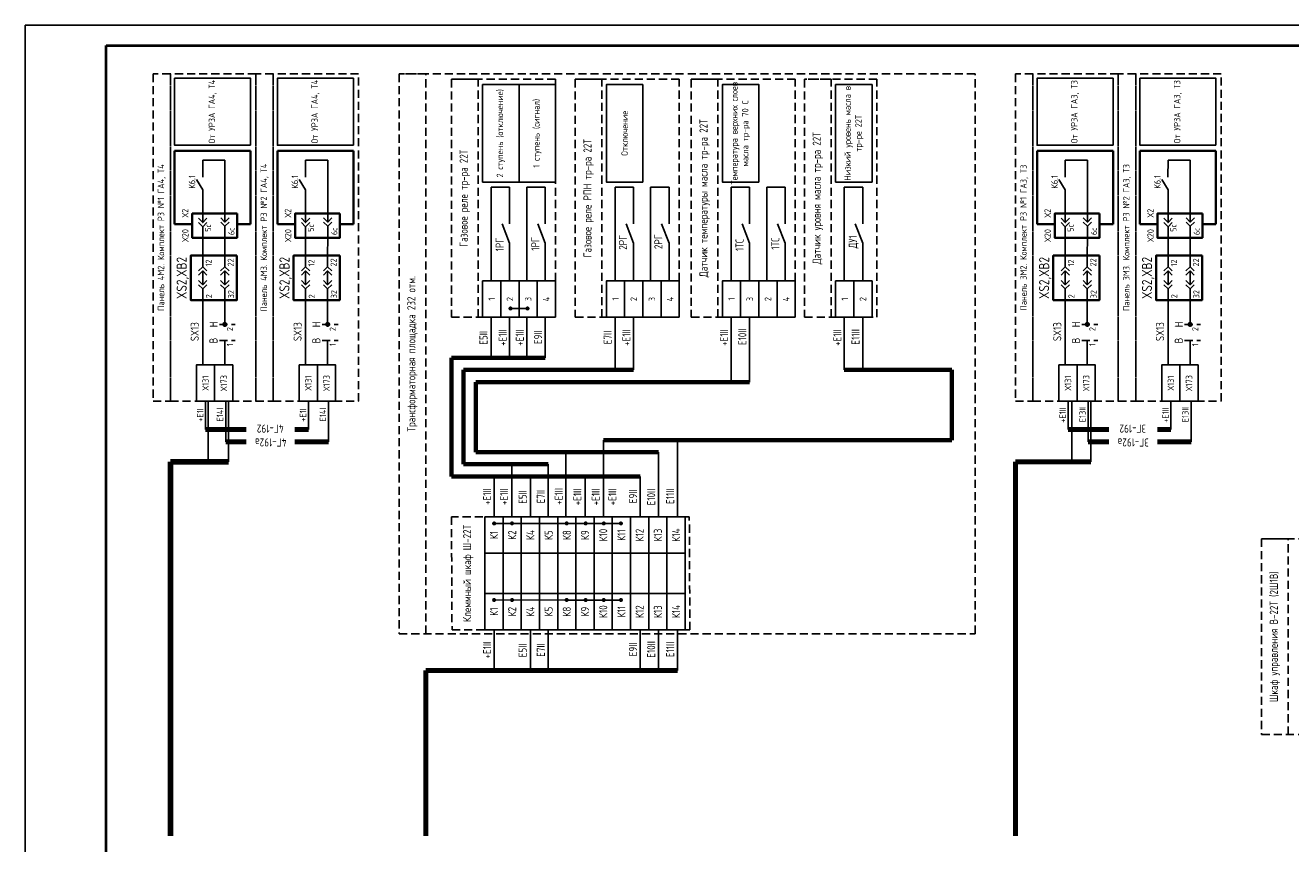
# Model space of a CAD drawing. Header units: millimetres. Extents: x 616 to 6446, y 2590 to 5711.
# Tile 18 of 50: x 2811 to 3124, y 3523 to 3725. Entities that reach past the tile are written whole.
import ezdxf
from ezdxf.enums import TextEntityAlignment as Align

# ---------------------------------------------------------------- set-up
doc = ezdxf.new("R2010")
doc.units = ezdxf.units.MM
doc.linetypes.add('JIS_02_2.0', pattern=[3, 2, -1])
doc.styles.add('SIMPLEX', font='GOST.ttf', dxfattribs={"height": 5})

msp = doc.modelspace()

# ---------------------------------------------------------------- linework, layer by layer
for p, q in [((2811.23, 3305.35), (2811.23, 3725.35)), ((2811.23, 3725.35), (3405.23, 3725.35)), ((2855.05, 3687.85), (2855.06, 3692.05)), ((2860.54, 3692.05), (2855.06, 3692.05)), ((2860.54, 3676.72), (2860.54, 3692.05)), ((2880.45, 3687.85), (2880.47, 3692.05)), ((2885.95, 3692.05), (2880.47, 3692.05)), ((2885.95, 3676.72), (2885.95, 3692.05)), ((3068.15, 3687.85), (3068.17, 3692.05)), ((3073.65, 3692.05), (3068.17, 3692.05)), ((3073.65, 3676.72), (3073.65, 3692.05)), ((3093.56, 3687.85), (3093.57, 3692.05)), ((3099.05, 3692.05), (3093.57, 3692.05)), ((3099.05, 3676.72), (3099.05, 3692.05)), ((2853.51, 3687.28), (2855.06, 3684.7)), ((2878.92, 3687.28), (2880.47, 3684.7)), ((3066.62, 3687.28), (3068.17, 3684.7)), ((3092.02, 3687.28), (3093.57, 3684.7)), ((2855.06, 3684.7), (2855.06, 3676.61)), ((2880.47, 3684.7), (2880.47, 3676.61)), ((2930.89, 3685.32), (2926.35, 3685.32)), ((2926.35, 3685.32), (2926.35, 3662.2)), ((2930.89, 3676.29), (2930.89, 3685.32)), ((2939.69, 3685.32), (2935.15, 3685.32)), ((2935.15, 3685.32), (2935.15, 3662.2)), ((2939.69, 3676.29), (2939.69, 3685.32)), ((2961.49, 3685.32), (2956.94, 3685.32)), ((2956.94, 3685.32), (2956.94, 3662.2)), ((2961.49, 3676.29), (2961.49, 3685.32)), ((2970.28, 3685.32), (2965.74, 3685.32)), ((2965.74, 3685.32), (2965.74, 3662.2)), ((2970.28, 3676.29), (2970.28, 3685.32)), ((2990.16, 3685.32), (2985.62, 3685.32)), ((2985.62, 3685.32), (2985.62, 3662.2)), ((2990.16, 3676.29), (2990.16, 3685.32)), ((2998.96, 3685.32), (2994.42, 3685.32)), ((2994.42, 3685.32), (2994.42, 3662.2)), ((2998.96, 3676.29), (2998.96, 3685.32)), ((3018.13, 3685.32), (3013.59, 3685.32)), ((3013.59, 3685.32), (3013.59, 3662.2)), ((3018.13, 3676.29), (3018.13, 3685.32)), ((3068.17, 3684.7), (3068.17, 3676.61)), ((3093.57, 3684.7), (3093.57, 3676.61)), ((2855.06, 3672.83), (2855.06, 3675.58)), ((2860.54, 3672.93), (2860.54, 3675.69)), ((2880.47, 3672.83), (2880.47, 3675.58)), ((2885.95, 3672.93), (2885.95, 3675.69)), ((2930.89, 3671.48), (2929.06, 3676.29)), ((2939.69, 3671.48), (2937.85, 3676.29)), ((2961.49, 3671.48), (2959.65, 3676.29)), ((2970.28, 3671.48), (2968.45, 3676.29)), ((2990.16, 3671.48), (2988.32, 3676.29)), ((2998.96, 3671.48), (2997.12, 3676.29)), ((3018.13, 3671.48), (3016.29, 3676.29)), ((3068.17, 3672.83), (3068.17, 3675.58)), ((3073.65, 3672.93), (3073.65, 3675.69)), ((3093.57, 3672.83), (3093.57, 3675.58)), ((3099.05, 3672.93), (3099.05, 3675.69)), ((2855.06, 3672.83), (2855.06, 3668.45)), ((2860.54, 3672.93), (2860.52, 3668.45)), ((2880.47, 3672.83), (2880.47, 3668.45)), ((2885.95, 3672.93), (2885.93, 3668.45)), ((2930.89, 3662.2), (2930.89, 3671.48)), ((2939.69, 3662.2), (2939.69, 3671.48)), ((2961.49, 3662.2), (2961.49, 3671.48)), ((2970.28, 3662.2), (2970.28, 3671.48)), ((2990.16, 3662.2), (2990.16, 3671.48)), ((2998.96, 3662.2), (2998.96, 3671.48)), ((3018.13, 3662.2), (3018.13, 3671.48)), ((3068.17, 3672.83), (3068.17, 3668.45)), ((3073.65, 3672.93), (3073.63, 3668.45)), ((3093.57, 3672.83), (3093.57, 3668.45)), ((3099.05, 3672.93), (3099.03, 3668.45)), ((2855.06, 3668.46), (2855.06, 3665.7)), ((2860.52, 3668.45), (2860.52, 3665.7)), ((2880.47, 3668.46), (2880.47, 3665.7)), ((2885.93, 3668.45), (2885.93, 3665.7)), ((3068.17, 3668.46), (3068.17, 3665.7)), ((3073.63, 3668.45), (3073.63, 3665.7)), ((3093.57, 3668.46), (3093.57, 3665.7)), ((3099.03, 3668.45), (3099.03, 3665.7)), ((2855.06, 3664.67), (2855.06, 3661.23)), ((2860.52, 3664.67), (2860.52, 3661.22)), ((2880.47, 3664.67), (2880.47, 3661.23)), ((2885.93, 3664.67), (2885.93, 3661.22)), ((3068.17, 3664.67), (3068.17, 3661.23)), ((3073.63, 3664.67), (3073.63, 3661.22)), ((3093.57, 3664.67), (3093.57, 3661.23)), ((3099.03, 3664.67), (3099.03, 3661.22)), ((2855.06, 3660.19), (2855.06, 3657.44)), ((2860.52, 3660.19), (2860.52, 3657.44)), ((2880.47, 3660.19), (2880.47, 3657.44)), ((2885.93, 3660.19), (2885.93, 3657.44)), ((3068.17, 3660.19), (3068.17, 3657.44)), ((3073.63, 3660.19), (3073.63, 3657.44)), ((3093.57, 3660.19), (3093.57, 3657.44)), ((3099.03, 3660.19), (3099.03, 3657.44)), ((2855.06, 3657.44), (2855.06, 3641.44)), ((2860.52, 3657.44), (2860.52, 3651.44)), ((2880.47, 3657.44), (2880.47, 3641.44)), ((2885.93, 3657.44), (2885.93, 3651.44)), ((2935.32, 3655.37), (2931.1, 3655.37)), ((3068.17, 3657.44), (3068.17, 3641.44)), ((3073.63, 3657.44), (3073.63, 3651.44)), ((3093.57, 3657.44), (3093.57, 3641.44)), ((3099.03, 3657.44), (3099.03, 3651.44)), ((2926.35, 3653.2), (2926.35, 3643.2)), ((2930.89, 3653.2), (2930.89, 3643.2)), ((2935.15, 3653.2), (2935.15, 3643.2)), ((2939.69, 3653.2), (2939.69, 3643.2)), ((2956.94, 3653.2), (2956.94, 3640.2)), ((2961.49, 3653.2), (2961.49, 3640.2)), ((2985.62, 3653.2), (2985.62, 3637.2)), ((2990.16, 3653.2), (2990.16, 3637.2)), ((3013.59, 3653.2), (3013.59, 3640.2)), ((3018.13, 3653.2), (3018.13, 3640.2)), ((2860.52, 3647.44), (2860.52, 3641.44)), ((2885.93, 3647.44), (2885.93, 3641.44)), ((3073.63, 3647.44), (3073.63, 3641.44)), ((3099.03, 3647.44), (3099.03, 3641.44)), ((2855.77, 3632.44), (2855.77, 3625.44)), ((2856.37, 3632.44), (2856.37, 3617.44)), ((2860.75, 3632.44), (2860.75, 3622.44)), ((2861.4, 3632.44), (2861.4, 3617.44)), ((2881.17, 3632.44), (2881.17, 3625.44)), ((2886.15, 3632.44), (2886.15, 3622.44)), ((3068.88, 3632.44), (3068.88, 3625.44)), ((3069.79, 3632.44), (3069.79, 3617.44)), ((3073.86, 3632.44), (3073.86, 3622.44)), ((3074.51, 3632.44), (3074.51, 3617.44)), ((3094.28, 3632.44), (3094.28, 3625.44)), ((3099.26, 3632.44), (3099.26, 3622.44)), ((2954.06, 3622.87), (2954.06, 3603.87)), ((2972.34, 3622.87), (2972.34, 3603.87)), ((2944.82, 3619.87), (2944.82, 3603.87)), ((2967.65, 3619.87), (2967.65, 3603.87)), ((2931.4, 3616.87), (2931.4, 3603.87)), ((2940.44, 3616.87), (2940.44, 3603.87)), ((2927.07, 3613.87), (2927.07, 3603.87)), ((2936.03, 3613.87), (2936.03, 3603.87)), ((2949.55, 3613.87), (2949.55, 3603.87)), ((2963.14, 3613.87), (2963.14, 3603.87)), ((2944.99, 3602.26), (2927.07, 3602.25)), ((2944.99, 3602.25), (2958.4, 3602.25)), ((2924.77, 3584.95), (2924.77, 3594.87)), ((2944.71, 3583.34), (2927.07, 3583.33)), ((2944.99, 3583.33), (2958.4, 3583.33)), ((2927.07, 3575.95), (2927.07, 3565.95)), ((2936.03, 3575.95), (2936.03, 3565.95)), ((2940.44, 3575.95), (2940.44, 3565.95)), ((2963.14, 3575.95), (2963.14, 3565.95)), ((2967.65, 3575.95), (2967.65, 3565.95)), ((2972.34, 3575.95), (2972.34, 3565.95))]:
    msp.add_line(p, q)
at = {"lineweight": 40}
for p, q in [((2831.23, 3310.35), (2831.23, 3720.35)), ((2831.23, 3720.35), (3400.23, 3720.35))]:
    msp.add_line(p, q, dxfattribs=at)
at = {"lineweight": 35}
for p, q in [((2848.1, 3676.22), (2848.1, 3694.29)), ((2848.1, 3694.29), (2866.9, 3694.29)), ((2866.9, 3694.29), (2866.9, 3676.22)), ((2873.51, 3676.22), (2873.51, 3694.29)), ((2873.51, 3694.29), (2892.3, 3694.29)), ((2892.3, 3694.29), (2892.3, 3676.22)), ((3061.21, 3676.22), (3061.21, 3694.29)), ((3061.21, 3694.29), (3080, 3694.29)), ((3080, 3694.29), (3080, 3676.22)), ((3086.61, 3676.22), (3086.61, 3694.29)), ((3086.61, 3694.29), (3105.41, 3694.29)), ((3105.41, 3694.29), (3105.41, 3676.22)), ((2852.46, 3676.22), (2848.1, 3676.22)), ((2866.9, 3676.22), (2863.57, 3676.22)), ((2877.87, 3676.22), (2873.51, 3676.22)), ((2892.3, 3676.22), (2888.97, 3676.22)), ((3065.57, 3676.22), (3061.21, 3676.22)), ((3080, 3676.22), (3076.67, 3676.22)), ((3090.97, 3676.22), (3086.61, 3676.22)), ((3105.41, 3676.22), (3102.08, 3676.22))]:
    msp.add_line(p, q, dxfattribs=at)
at = {"linetype": 'JIS_02_2.0'}
for p, q in [((2859.17, 3651.44), (2863.09, 3651.44)), ((2884.57, 3651.44), (2888.49, 3651.44)), ((3072.27, 3651.44), (3076.19, 3651.44)), ((3097.68, 3651.44), (3101.6, 3651.44)), ((2859.17, 3647.44), (2863.09, 3647.44)), ((2884.57, 3647.44), (2888.49, 3647.44)), ((3072.27, 3647.44), (3076.19, 3647.44)), ((3097.68, 3647.44), (3101.6, 3647.44))]:
    msp.add_line(p, q, dxfattribs=at)
at = {"lineweight": 70}
for p, q in [((2916.52, 3613.87), (2916.52, 3643.2)), ((2916.52, 3643.2), (2939.69, 3643.2)), ((2961.49, 3640.2), (2919.52, 3640.2)), ((2919.52, 3640.2), (2919.52, 3616.87)), ((3040.15, 3640.2), (3013.59, 3640.2)), ((3040.15, 3640.2), (3040.15, 3622.87)), ((2990.16, 3637.2), (2922.52, 3637.2)), ((2922.52, 3637.2), (2922.52, 3619.87)), ((2954.06, 3622.87), (3040.15, 3622.87)), ((2922.52, 3619.87), (2967.65, 3619.87)), ((2919.52, 3616.87), (2940.44, 3616.87)), ((2963.14, 3613.87), (2916.52, 3613.87))]:
    msp.add_line(p, q, dxfattribs=at)
at = {"lineweight": 80}
for p, q in [((2865.82, 3625.44), (2855.77, 3625.44)), ((2877.85, 3625.44), (2881.17, 3625.44)), ((3078.93, 3625.44), (3068.88, 3625.44)), ((3090.96, 3625.44), (3094.28, 3625.44)), ((2860.75, 3622.44), (2865.82, 3622.44)), ((2886.15, 3622.44), (2877.85, 3622.44)), ((3073.86, 3622.44), (3078.93, 3622.44)), ((3099.26, 3622.44), (3090.96, 3622.44)), ((3074.51, 3617.44), (3055.89, 3617.44)), ((3055.89, 3617.44), (3055.89, 3525.09)), ((2972.34, 3565.95), (2910.16, 3565.95)), ((2910.16, 3565.95), (2910.16, 3525.09))]:
    msp.add_line(p, q, dxfattribs=at)
at = {"lineweight": 90}
for p in [(2861.4, 3617.44), (2847.08, 3525.09), (2847.08, 3617.44)]:
    msp.add_line(p, (2847.08, 3617.44), dxfattribs=at)
at = {"color": 32, "linetype": 'JIS_02_2.0', "true_color": 0xcd6928}
for points in [[(2847.08, 3632.44), (2847.08, 3713.33), (2842.78, 3713.33), (2842.78, 3632.44)], [(2868.19, 3632.44), (2868.19, 3713.33), (2847.08, 3713.33), (2847.08, 3632.44)], [(2872.48, 3632.44), (2872.48, 3713.33), (2868.19, 3713.33), (2868.19, 3632.44)], [(2893.59, 3632.44), (2893.59, 3713.33), (2872.48, 3713.33), (2872.48, 3632.44)], [(2903.59, 3713.33), (2903.59, 3575.01), (3045.89, 3575.01), (3045.89, 3713.33)], [(2903.59, 3713.33), (2903.59, 3575.01), (2910.16, 3575.01), (2910.16, 3713.33)], [(2916.52, 3712.01), (2916.52, 3653.2), (2942.21, 3653.2), (2942.21, 3712.01)], [(2916.52, 3712.01), (2916.52, 3653.2), (2923.09, 3653.2), (2923.09, 3712.01)], [(2947.12, 3712.01), (2947.12, 3653.2), (2972.8, 3653.2), (2972.8, 3712.01)], [(2947.12, 3712.01), (2947.12, 3653.2), (2953.68, 3653.2), (2953.68, 3712.01)], [(2975.79, 3712.01), (2975.79, 3653.2), (3001.47, 3653.2), (3001.47, 3712.01)], [(2975.79, 3712.01), (2975.79, 3653.2), (2982.36, 3653.2), (2982.36, 3712.01)], [(3003.76, 3712.01), (3003.76, 3653.2), (3021.63, 3653.2), (3021.63, 3712.01)], [(3003.76, 3712.01), (3003.76, 3653.2), (3010.32, 3653.2), (3010.32, 3712.01)], [(3060.18, 3632.44), (3060.18, 3713.33), (3055.89, 3713.33), (3055.89, 3632.44)], [(3081.29, 3632.44), (3081.29, 3713.33), (3060.18, 3713.33), (3060.18, 3632.44)], [(3085.59, 3632.44), (3085.59, 3713.33), (3081.29, 3713.33), (3081.29, 3632.44)], [(3106.7, 3632.44), (3106.7, 3713.33), (3085.59, 3713.33), (3085.59, 3632.44)], [(2916.52, 3603.87), (2916.66, 3575.95), (2975.43, 3575.95), (2975.29, 3603.87)], [(3116.7, 3598.44), (3116.7, 3550.1), (3325.85, 3550.1), (3325.85, 3598.44)], [(3116.7, 3598.44), (3116.7, 3550.1), (3123.26, 3550.1), (3123.26, 3598.44)]]:
    msp.add_lwpolyline(points, close=True, dxfattribs=at)
at = {"color": 7}
for points in [[(2866.9, 3695.71), (2866.9, 3712.28), (2848.1, 3712.28), (2848.1, 3695.71)], [(2892.3, 3695.71), (2892.3, 3712.28), (2873.51, 3712.28), (2873.51, 3695.71)], [(3080, 3695.71), (3080, 3712.28), (3061.21, 3712.28), (3061.21, 3695.71)], [(3105.41, 3695.71), (3105.41, 3712.28), (3086.61, 3712.28), (3086.61, 3695.71)], [(2933.21, 3686.62), (2933.21, 3710.69), (2924.21, 3710.69), (2924.21, 3686.62)], [(2942.21, 3686.62), (2942.21, 3710.69), (2933.21, 3710.69), (2933.21, 3686.62)], [(2963.8, 3686.62), (2963.8, 3710.69), (2954.8, 3710.69), (2954.8, 3686.62)], [(2992.47, 3686.62), (2992.47, 3710.69), (2983.47, 3710.69), (2983.47, 3686.62)], [(3020.44, 3686.62), (3020.44, 3710.69), (3011.44, 3710.69), (3011.44, 3686.62)], [(2858, 3632.44), (2858, 3641.44), (2853.5, 3641.44), (2853.5, 3632.44)], [(2862.5, 3632.44), (2862.5, 3641.44), (2858, 3641.44), (2858, 3632.44)], [(2883.4, 3632.44), (2883.4, 3641.44), (2878.9, 3641.44), (2878.9, 3632.44)], [(2887.9, 3632.44), (2887.9, 3641.44), (2883.4, 3641.44), (2883.4, 3632.44)], [(3071.1, 3632.44), (3071.1, 3641.44), (3066.6, 3641.44), (3066.6, 3632.44)], [(3075.6, 3632.44), (3075.6, 3641.44), (3071.1, 3641.44), (3071.1, 3632.44)], [(3096.51, 3632.44), (3096.51, 3641.44), (3092.01, 3641.44), (3092.01, 3632.44)], [(3101.01, 3632.44), (3101.01, 3641.44), (3096.51, 3641.44), (3096.51, 3632.44)]]:
    msp.add_lwpolyline(points, close=True, dxfattribs=at)
at = {"lineweight": 35}
for points in [[(2863.57, 3678.84), (2863.57, 3672.83), (2852.46, 3672.83), (2852.46, 3678.84)], [(2888.97, 3678.84), (2888.97, 3672.83), (2877.87, 3672.83), (2877.87, 3678.84)], [(3076.67, 3678.84), (3076.67, 3672.83), (3065.57, 3672.83), (3065.57, 3678.84)], [(3102.08, 3678.84), (3102.08, 3672.83), (3090.97, 3672.83), (3090.97, 3678.84)], [(2863.5, 3668.45), (2863.5, 3657.44), (2852.09, 3657.44), (2852.09, 3668.45)], [(2888.91, 3668.45), (2888.91, 3657.44), (2877.5, 3657.44), (2877.5, 3668.45)], [(3076.61, 3668.45), (3076.61, 3657.44), (3065.2, 3657.44), (3065.2, 3668.45)], [(3102.01, 3668.45), (3102.01, 3657.44), (3090.61, 3657.44), (3090.61, 3668.45)]]:
    msp.add_lwpolyline(points, close=True, dxfattribs=at)
for points in [[(2854.03, 3677.65), (2855.06, 3676.61), (2856.1, 3677.65)], [(2859.51, 3677.75), (2860.54, 3676.72), (2861.57, 3677.75)], [(2879.44, 3677.65), (2880.47, 3676.61), (2881.5, 3677.65)], [(2884.91, 3677.75), (2885.95, 3676.72), (2886.98, 3677.75)], [(3067.14, 3677.65), (3068.17, 3676.61), (3069.2, 3677.65)], [(3072.61, 3677.75), (3073.65, 3676.72), (3074.68, 3677.75)], [(3092.54, 3677.65), (3093.57, 3676.61), (3094.61, 3677.65)], [(3098.02, 3677.75), (3099.05, 3676.72), (3100.08, 3677.75)], [(2854.03, 3676.61), (2855.06, 3675.58), (2856.1, 3676.61)], [(2859.51, 3676.72), (2860.54, 3675.69), (2861.57, 3676.72)], [(2879.44, 3676.61), (2880.47, 3675.58), (2881.5, 3676.61)], [(2884.91, 3676.72), (2885.95, 3675.69), (2886.98, 3676.72)], [(3067.14, 3676.61), (3068.17, 3675.58), (3069.2, 3676.61)], [(3072.61, 3676.72), (3073.65, 3675.69), (3074.68, 3676.72)], [(3092.54, 3676.61), (3093.57, 3675.58), (3094.61, 3676.61)], [(3098.02, 3676.72), (3099.05, 3675.69), (3100.08, 3676.72)], [(2854.03, 3664.67), (2855.06, 3665.7), (2856.1, 3664.67)], [(2854.03, 3663.64), (2855.06, 3664.67), (2856.1, 3663.64)], [(2859.49, 3664.67), (2860.52, 3665.7), (2861.56, 3664.67)], [(2859.49, 3663.63), (2860.52, 3664.67), (2861.56, 3663.63)], [(2879.44, 3664.67), (2880.47, 3665.7), (2881.5, 3664.67)], [(2879.44, 3663.64), (2880.47, 3664.67), (2881.5, 3663.64)], [(2884.9, 3664.67), (2885.93, 3665.7), (2886.96, 3664.67)], [(2884.9, 3663.63), (2885.93, 3664.67), (2886.96, 3663.63)], [(3067.14, 3664.67), (3068.17, 3665.7), (3069.2, 3664.67)], [(3067.14, 3663.64), (3068.17, 3664.67), (3069.2, 3663.64)], [(3072.6, 3664.67), (3073.63, 3665.7), (3074.66, 3664.67)], [(3072.6, 3663.63), (3073.63, 3664.67), (3074.66, 3663.63)], [(3092.54, 3664.67), (3093.57, 3665.7), (3094.61, 3664.67)], [(3092.54, 3663.64), (3093.57, 3664.67), (3094.61, 3663.64)], [(3098, 3664.67), (3099.03, 3665.7), (3100.07, 3664.67)], [(3098, 3663.63), (3099.03, 3664.67), (3100.07, 3663.63)], [(2854.03, 3662.26), (2855.06, 3661.23), (2856.1, 3662.26)], [(2854.03, 3661.23), (2855.06, 3660.19), (2856.1, 3661.23)], [(2859.49, 3662.26), (2860.52, 3661.22), (2861.56, 3662.26)], [(2859.49, 3661.22), (2860.52, 3660.19), (2861.56, 3661.22)], [(2879.44, 3662.26), (2880.47, 3661.23), (2881.5, 3662.26)], [(2879.44, 3661.23), (2880.47, 3660.19), (2881.5, 3661.23)], [(2884.9, 3662.26), (2885.93, 3661.22), (2886.96, 3662.26)], [(2884.9, 3661.22), (2885.93, 3660.19), (2886.96, 3661.22)], [(3067.14, 3662.26), (3068.17, 3661.23), (3069.2, 3662.26)], [(3067.14, 3661.23), (3068.17, 3660.19), (3069.2, 3661.23)], [(3072.6, 3662.26), (3073.63, 3661.22), (3074.66, 3662.26)], [(3072.6, 3661.22), (3073.63, 3660.19), (3074.66, 3661.22)], [(3092.54, 3662.26), (3093.57, 3661.23), (3094.61, 3662.26)], [(3092.54, 3661.23), (3093.57, 3660.19), (3094.61, 3661.23)], [(3098, 3662.26), (3099.03, 3661.22), (3100.07, 3662.26)], [(3098, 3661.22), (3099.03, 3660.19), (3100.07, 3661.22)]]:
    msp.add_lwpolyline(points)
for points in [[(2928.71, 3653.2), (2928.71, 3662.2), (2924.21, 3662.2), (2924.21, 3653.2)], [(2933.21, 3653.2), (2933.21, 3662.2), (2928.71, 3662.2), (2928.71, 3653.2)], [(2937.71, 3653.2), (2937.71, 3662.2), (2933.21, 3662.2), (2933.21, 3653.2)], [(2942.21, 3653.2), (2942.21, 3662.2), (2937.71, 3662.2), (2937.71, 3653.2)], [(2959.3, 3653.2), (2959.3, 3662.2), (2954.8, 3662.2), (2954.8, 3653.2)], [(2963.8, 3653.2), (2963.8, 3662.2), (2959.3, 3662.2), (2959.3, 3653.2)], [(2968.3, 3653.2), (2968.3, 3662.2), (2963.8, 3662.2), (2963.8, 3653.2)], [(2972.8, 3653.2), (2972.8, 3662.2), (2968.3, 3662.2), (2968.3, 3653.2)], [(2987.97, 3653.2), (2987.97, 3662.2), (2983.47, 3662.2), (2983.47, 3653.2)], [(2992.47, 3653.2), (2992.47, 3662.2), (2987.97, 3662.2), (2987.97, 3653.2)], [(2996.97, 3653.2), (2996.97, 3662.2), (2992.47, 3662.2), (2992.47, 3653.2)], [(3001.47, 3653.2), (3001.47, 3662.2), (2996.97, 3662.2), (2996.97, 3653.2)], [(3015.94, 3653.2), (3015.94, 3662.2), (3011.44, 3662.2), (3011.44, 3653.2)], [(3020.44, 3653.2), (3020.44, 3662.2), (3015.94, 3662.2), (3015.94, 3653.2)], [(2929.27, 3594.87), (2929.27, 3603.87), (2924.77, 3603.87), (2924.77, 3594.87)], [(2933.77, 3594.87), (2933.77, 3603.87), (2929.27, 3603.87), (2929.27, 3594.87)], [(2938.27, 3594.87), (2938.27, 3603.87), (2933.77, 3603.87), (2933.77, 3594.87)], [(2942.77, 3594.87), (2942.77, 3603.87), (2938.27, 3603.87), (2938.27, 3594.87)], [(2947.27, 3594.87), (2947.27, 3603.87), (2942.77, 3603.87), (2942.77, 3594.87)], [(2951.77, 3594.87), (2951.77, 3603.87), (2947.27, 3603.87), (2947.27, 3594.87)], [(2956.27, 3594.87), (2956.27, 3603.87), (2951.77, 3603.87), (2951.77, 3594.87)], [(2960.77, 3594.87), (2960.77, 3603.87), (2956.27, 3603.87), (2956.27, 3594.87)], [(2965.27, 3594.87), (2965.27, 3603.87), (2960.77, 3603.87), (2960.77, 3594.87)], [(2969.77, 3594.87), (2969.77, 3603.87), (2965.27, 3603.87), (2965.27, 3594.87)], [(2974.27, 3594.87), (2974.27, 3603.87), (2969.77, 3603.87), (2969.77, 3594.87)], [(2929.27, 3584.95), (2929.27, 3594.87), (2924.77, 3594.87), (2924.77, 3584.95)], [(2938.27, 3584.95), (2938.27, 3594.87), (2933.77, 3594.87), (2933.77, 3584.95)], [(2947.27, 3584.95), (2947.27, 3594.87), (2942.77, 3594.87), (2942.77, 3584.95)], [(2956.27, 3584.95), (2956.27, 3594.87), (2951.77, 3594.87), (2951.77, 3584.95)], [(2965.27, 3584.95), (2965.27, 3594.87), (2960.77, 3594.87), (2960.77, 3584.95)], [(2974.27, 3584.95), (2974.27, 3594.87), (2969.77, 3594.87), (2969.77, 3584.95)], [(2929.27, 3575.95), (2929.27, 3584.95), (2924.77, 3584.95), (2924.77, 3575.95)], [(2933.77, 3575.95), (2933.77, 3584.95), (2929.27, 3584.95), (2929.27, 3575.95)], [(2938.27, 3575.95), (2938.27, 3584.95), (2933.77, 3584.95), (2933.77, 3575.95)], [(2942.77, 3575.95), (2942.77, 3584.95), (2938.27, 3584.95), (2938.27, 3575.95)], [(2947.27, 3575.95), (2947.27, 3584.95), (2942.77, 3584.95), (2942.77, 3575.95)], [(2951.77, 3575.95), (2951.77, 3584.95), (2947.27, 3584.95), (2947.27, 3575.95)], [(2956.27, 3575.95), (2956.27, 3584.95), (2951.77, 3584.95), (2951.77, 3575.95)], [(2960.77, 3575.95), (2960.77, 3584.95), (2956.27, 3584.95), (2956.27, 3575.95)], [(2965.27, 3575.95), (2965.27, 3584.95), (2960.77, 3584.95), (2960.77, 3575.95)], [(2969.77, 3575.95), (2969.77, 3584.95), (2965.27, 3584.95), (2965.27, 3575.95)], [(2974.27, 3575.95), (2974.27, 3584.95), (2969.77, 3584.95), (2969.77, 3575.95)]]:
    msp.add_lwpolyline(points, close=True)
for points, const_width in [([(2930.83, 3655.37, 1), (2931.38, 3655.37, 1)], 0.45), ([(2935.04, 3655.37, 1), (2935.59, 3655.37, 1)], 0.45), ([(2860.52, 3651.06, 1), (2860.52, 3651.81, 1)], 0.5), ([(2885.93, 3651.06, 1), (2885.93, 3651.81, 1)], 0.5), ([(3073.63, 3651.06, 1), (3073.63, 3651.81, 1)], 0.5), ([(3099.03, 3651.06, 1), (3099.03, 3651.81, 1)], 0.5), ([(2926.79, 3602.25, 1), (2927.34, 3602.25, 1)], 0.45), ([(2931.21, 3602.25, 1), (2931.76, 3602.25, 1)], 0.45), ([(2944.71, 3602.26, 1), (2945.26, 3602.26, 1)], 0.45), ([(2949.4, 3602.25, 1), (2949.95, 3602.25, 1)], 0.45), ([(2953.88, 3602.25, 1), (2954.43, 3602.25, 1)], 0.45), ([(2958.12, 3602.25, 1), (2958.67, 3602.25, 1)], 0.45), ([(2926.79, 3583.33, 1), (2927.34, 3583.33, 1)], 0.45), ([(2931.21, 3583.33, 1), (2931.76, 3583.33, 1)], 0.45), ([(2944.71, 3583.34, 1), (2945.26, 3583.34, 1)], 0.45), ([(2949.4, 3583.33, 1), (2949.95, 3583.33, 1)], 0.45), ([(2953.88, 3583.33, 1), (2954.43, 3583.33, 1)], 0.45), ([(2958.12, 3583.33, 1), (2958.67, 3583.33, 1)], 0.45)]:
    msp.add_lwpolyline(points, format="xyb", close=True, dxfattribs=dict(const_width=const_width))

# ---------------------------------------------------------------- texts
at = {"style": 'SIMPLEX'}
for s, p in [('5с', (2857.13, 3674.34)), ('6с', (2862.92, 3673.51)), ('5с', (2882.54, 3674.34)), ('6с', (2888.33, 3673.51)), ('5с', (3070.24, 3674.34)), ('6с', (3076.03, 3673.51)), ('5с', (3095.65, 3674.34)), ('6с', (3101.43, 3673.51)), ('12', (2857.27, 3665.76)), ('22', (2862.73, 3665.76)), ('12', (2882.68, 3665.76)), ('22', (2888.14, 3665.76)), ('12', (3070.38, 3665.76)), ('22', (3075.84, 3665.76)), ('12', (3095.78, 3665.76)), ('22', (3101.24, 3665.76)), ('2', (2857.35, 3657.89)), ('32', (2862.81, 3657.89)), ('2', (2882.75, 3657.89)), ('32', (2888.22, 3657.89)), ('2', (3070.45, 3657.89)), ('32', (3075.92, 3657.89)), ('2', (3095.86, 3657.89)), ('32', (3101.32, 3657.89))]:
    msp.add_text(s, height=1.5, rotation=90, dxfattribs=at).set_placement(p)
at = {"color": 4, "style": 'SIMPLEX'}
for s, p in [('4Г-192', (2871.76, 3626.68)), ('3Г-192', (3084.87, 3626.68)), ('4Г-192а', (2871.88, 3623.26)), ('3Г-192а', (3084.99, 3623.26))]:
    msp.add_text(s, height=2, rotation=180, dxfattribs=at).set_placement(p, align=Align.CENTER)
at = {"color": 7, "char_height": 1.6, "attachment_point": 5, "rotation": 90, "style": 'SIMPLEX'}
for s, insert, width in [('От УРЗА ГА4, Т4', (2857.5, 3704), 16.5708), ('От УРЗА ГА4, Т4', (2882.9, 3704), 16.5708), ('От УРЗА ГА3, Т3', (3070.6, 3704), 16.5708), ('От УРЗА ГА3, Т3', (3096.01, 3704), 16.5708), ('1 ступень (сигнал)', (2937.71, 3698.66), 24.073), ('Температура верхних слоев масла тр-ра 70 C', (2987.97, 3698.66), 24.073), ('2 ступень (отключение)', (2928.71, 3698.66), 24.073), ('Отключение', (2959.3, 3698.66), 24.073), ('Низкий уровень масла в тр-ре 22Т', (3015.94, 3698.66), 24.073), ('Панель 4М2. Комплект РЗ №1 ГА4, Т4', (2844.93, 3672.89), 80.8936), ('Панель 4М3. Комплект РЗ №2 ГА4, Т4', (2870.34, 3672.89), 80.8936), ('Панель 3М2. Комплект РЗ №1 ГА3, Т3', (3058.04, 3672.89), 80.8936), ('Панель 3М3. Комплект РЗ №2 ГА3, Т3', (3083.44, 3672.89), 80.8936), ('К6.1', (2852.42, 3686.64), 5.1651), ('К6.1', (2877.83, 3686.64), 5.1651), ('К6.1', (3065.53, 3686.64), 5.1651), ('К6.1', (3090.94, 3686.64), 5.1651), ('Х2', (2850.73, 3678.94), 5.1651), ('Х2', (2876.13, 3678.94), 5.1651), ('Х2', (3063.83, 3678.94), 5.1651), ('Х2', (3089.24, 3678.94), 5.1651), ('Х20', (2850.75, 3673.41), 5.1651), ('Х20', (2876.15, 3673.41), 5.1651), ('Х20', (3063.85, 3673.41), 5.1651), ('Х20', (3089.26, 3673.41), 5.1651), ('1', (2926.46, 3657.7), 9), ('2', (2930.96, 3657.7), 9), ('3', (2935.46, 3657.7), 9), ('4', (2939.96, 3657.7), 9), ('1', (2957.05, 3657.7), 9), ('2', (2961.55, 3657.7), 9), ('3', (2966.05, 3657.7), 9), ('4', (2970.55, 3657.7), 9), ('1', (2985.72, 3657.7), 9), ('3', (2990.22, 3657.7), 9), ('2', (2994.72, 3657.7), 9), ('4', (2999.22, 3657.7), 9), ('1', (3013.69, 3657.7), 9), ('2', (3018.19, 3657.7), 9), ('Х131', (2855.75, 3636.94), 9), ('Х173', (2860.25, 3636.94), 9), ('Х131', (2881.15, 3636.94), 9), ('Х173', (2885.65, 3636.94), 9), ('Х131', (3068.85, 3636.94), 9), ('Х173', (3073.35, 3636.94), 9), ('Х131', (3094.26, 3636.94), 9), ('Х173', (3098.76, 3636.94), 9), ('{\\C256;+Е1I}', (2854.44, 3629.05), 10), ('{\\C256;Е14I}', (2859.33, 3629.14), 10), ('{\\C256;+Е1I}', (2879.84, 3629.05), 10), ('{\\C256;Е14I}', (2884.74, 3629.14), 10), ('{\\C256;+Е1II}', (3067.54, 3629.05), 10), ('{\\C256;Е13II}', (3072.44, 3629.14), 10), ('{\\C256;+Е1II}', (3092.95, 3629.05), 10), ('{\\C256;Е13II}', (3097.84, 3629.14), 10)]:
    msp.add_mtext(s, dxfattribs=dict(at, insert=insert, width=width))
at = {"rotation": 90, "style": 'SIMPLEX'}
for s, insert, char_height, width, attachment_point in [('Датчик температуры масла тр-ра 22Т', (2979.07, 3682.61), 2, 58.811, 5), ('Датчик уровня масла тр-ра 22Т', (3007.04, 3682.61), 2, 58.811, 5), ('Газовое реле РПН тр-ра 22Т', (2950.4, 3682.61), 2, 58.811, 5), ('Газовое реле тр-ра 22Т', (2919.81, 3682.61), 2, 58.811, 5), ('2РГ', (2958.9, 3671.7), 2, 10, 5), ('2РГ', (2967.65, 3671.87), 2, 10, 5), ('1ТС', (2996.53, 3671.41), 2, 10.1809, 5), ('ДУ1', (3015.9, 3671.83), 2, 10.1809, 5), ('1РГ', (2928.42, 3671.16), 2, 10, 5), ('1РГ', (2937.24, 3671.32), 2, 10, 5), ('1ТС', (2987.71, 3671.08), 2, 10.1809, 5), ('Трансформаторная площадка 232 отм.', (2906.87, 3644.17), 2, 138.3228, 5), ('SX13', (2853.09, 3649.65), 2, 5.202, 5), ('Н', (2857.74, 3651.44), 2, 2.959, 5), ('SX13', (2878.5, 3649.65), 2, 5.202, 5), ('Н', (2883.14, 3651.44), 2, 2.959, 5), ('SX13', (3066.2, 3649.65), 2, 5.202, 5), ('Н', (3070.84, 3651.44), 2, 2.959, 5), ('SX13', (3091.6, 3649.65), 2, 5.202, 5), ('Н', (3096.25, 3651.44), 2, 2.959, 5), ('2', (2861.78, 3650.78), 1.5, 0.8612, 6), ('2', (2887.18, 3650.78), 1.5, 0.8612, 6), ('Е5II', (2924.43, 3648.11), 2, 10.1809, 5), ('+Е1II', (2929.16, 3648.2), 2, 10, 5), ('+Е1II', (2933.41, 3648.2), 2, 10, 5), ('Е9II', (2937.91, 3648.26), 2, 10, 5), ('Е7II', (2955.1, 3648.2), 2, 10, 5), ('+Е1II', (2959.75, 3648.2), 2, 10, 5), ('+Е1II', (2983.88, 3648.2), 2, 10, 5), ('Е10II', (2988.39, 3648.36), 2, 10, 5), ('+Е1II', (3011.85, 3648.2), 2, 10, 5), ('Е11II', (3016.36, 3648.36), 2, 10, 5), ('2', (3074.89, 3650.78), 1.5, 0.8612, 6), ('2', (3100.29, 3650.78), 1.5, 0.8612, 6), ('В', (2857.72, 3647.44), 2, 2.6019, 5), ('1', (2861.78, 3646.78), 1.5, 1.0281, 6), ('В', (2883.12, 3647.44), 2, 2.6019, 5), ('1', (2887.18, 3646.78), 1.5, 1.0281, 6), ('В', (3070.82, 3647.44), 2, 2.6019, 5), ('1', (3074.89, 3646.78), 1.5, 1.0281, 6), ('В', (3096.23, 3647.44), 2, 2.6019, 5), ('1', (3100.29, 3646.78), 1.5, 1.0281, 6), ('+Е1II', (2925.33, 3608.87), 2, 10, 5), ('+Е1II', (2929.5, 3608.87), 2, 10, 5), ('+Е1II', (2943.03, 3608.93), 2, 10, 5), ('+Е1II', (2947.63, 3608.78), 2, 10.1809, 5), ('+Е1II', (2952.14, 3608.78), 2, 10.1809, 5), ('Е10II', (2965.87, 3608.76), 2, 10.5388, 5), ('Е11II', (2970.56, 3608.95), 2, 10.1596, 5), ('Е5II', (2934.1, 3608.78), 2, 10.1809, 5), ('Е7II', (2938.6, 3608.87), 2, 10, 5), ('Е9II', (2961.36, 3608.93), 2, 10, 5), ('Клеммный шкаф Ш-22Т', (2920.65, 3589.91), 2, 27.9202, 5), ('К1', (2927.02, 3599.37), 2, 9, 5), ('К2', (2931.52, 3599.37), 2, 9, 5), ('К4', (2936.02, 3599.37), 2, 9, 5), ('К5', (2940.52, 3599.37), 2, 9, 5), ('К8', (2945.02, 3599.37), 2, 9, 5), ('К9', (2949.52, 3599.37), 2, 9, 5), ('К10', (2954.02, 3599.37), 2, 9, 5), ('К11', (2958.52, 3599.37), 2, 9, 5), ('К12', (2963.02, 3599.37), 2, 9, 5), ('К13', (2967.52, 3599.37), 2, 9, 5), ('К14', (2972.02, 3599.37), 2, 9, 5), ('Шкаф управления В-22Т (2Ш1В)', (3119.98, 3574.27), 2, 48.3456, 5), ('К1', (2927.02, 3580.45), 2, 9, 5), ('К2', (2931.52, 3580.45), 2, 9, 5), ('К4', (2936.02, 3580.45), 2, 9, 5), ('К5', (2940.52, 3580.45), 2, 9, 5), ('К8', (2945.02, 3580.45), 2, 9, 5), ('К9', (2949.52, 3580.45), 2, 9, 5), ('К10', (2954.02, 3580.45), 2, 9, 5), ('К11', (2958.52, 3580.45), 2, 9, 5), ('К12', (2963.02, 3580.45), 2, 9, 5), ('К13', (2967.52, 3580.45), 2, 9, 5), ('К14', (2972.02, 3580.45), 2, 9, 5), ('+Е1II', (2925.33, 3570.95), 2, 10, 5), ('Е10II', (2965.87, 3571.11), 2, 10, 5), ('Е11II', (2970.56, 3571.11), 2, 10, 5), ('Е5II', (2934.1, 3570.86), 2, 10.1809, 5), ('Е7II', (2938.6, 3570.95), 2, 10, 5), ('Е9II', (2961.37, 3571.11), 2, 10, 5)]:
    msp.add_mtext(s, dxfattribs=dict(at, insert=insert, char_height=char_height, width=width, attachment_point=attachment_point))
at = {"lineweight": 50, "char_height": 2.5, "width": 12.5578, "attachment_point": 5, "rotation": 90, "style": 'SIMPLEX'}
for insert in [(2850.15, 3662.92), (2875.55, 3662.92), (3063.25, 3662.92), (3088.66, 3662.92)]:
    msp.add_mtext('XS2,XB2', dxfattribs=dict(at, insert=insert))
at = {"color": 40, "true_color": 0xf8d731, "insert": (2956.27, 3608.78), "char_height": 2, "width": 10.1809, "attachment_point": 5, "rotation": 90, "style": 'SIMPLEX'}
msp.add_mtext('{\\C256;+Е1II}', dxfattribs=at)

doc.saveas('drawing.dxf')
